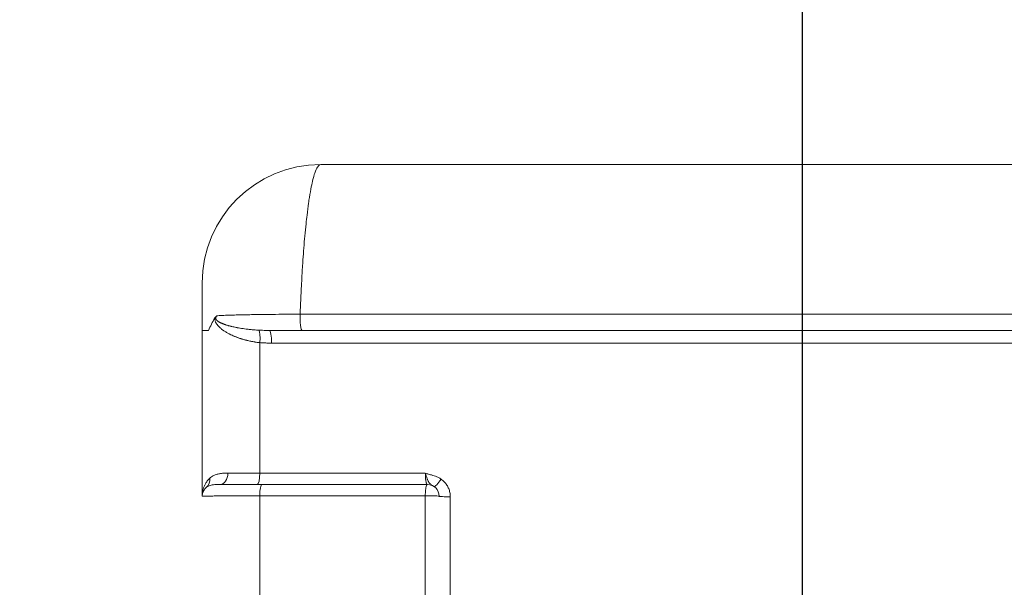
# Model space of a CAD drawing. Header units: centimetres. Extents: x -122 to 72759, y 3298 to 43172.
# Tile 188 of 243: x 31560.71 to 31564.87, y 17265.44 to 17267.84. Entities that reach past the tile are written whole.
import ezdxf
from ezdxf import colors
from ezdxf.entities.mleader import LeaderData, LeaderLine
from ezdxf.math import Vec2, Vec3

# ---------------------------------------------------------------- set-up
doc = ezdxf.new("R2010")
doc.units = ezdxf.units.CM
doc.header["$MEASUREMENT"] = 0
doc.layers.get('0').update_dxf_attribs({"lineweight": 5})
for name, color, linetype, lineweight in [('IS_Text_Odbiornikow_Therm', 7, 'Continuous', 5), ('IS_Woda-PODSTROPEM-WZ', 140, 'Continuous', 30), ('San_urządzenia', 158, 'Continuous', 25)]:
    doc.layers.add(name, color=color, linetype=linetype, lineweight=lineweight)
doc.styles.add('IS_KS_wewn_opis', font='ARIALN.TTF', dxfattribs={"width": 0.8, "height": 18})

# ---------------------------------------------------------------- blocks, each defined once
blk = doc.blocks.new('G$C4145E6B9')
at = {"color": 0, "linetype": 'Continuous', "lineweight": 0, "extrusion": (0, 1, 0)}
for p, q in [((105.5, -42.161), (-69, -42.161)), ((-69.868, -48.477), (-27.714, -48.477)), ((-74, -49.161), (-74, -56.161)), ((-69.781, -49.161), (-27.7, -49.161)), ((-71.078, -49.696), (-27.715, -49.696)), ((-64.586, -55.186), (-71.575, -55.186)), ((-71.477, -55.661), (-64.5, -55.661)), ((-71.572, -56.138), (-64.586, -56.138))]:
    blk.add_line(p, q, dxfattribs=at)
at = {"color": 0, "linetype": 'Continuous', "lineweight": 0, "extrusion": (0, 0, -1)}
for centre, radius, start, end in [((69, -47.161), 5, 0, 90), ((64.5, -56.161), 0.5, 90, 180), ((73.5, -56.161), 0.5, 0.0064, 50.9282)]:
    blk.add_arc(centre, radius, start, end, dxfattribs=at)
for centre, major_axis, ratio, start_param, end_param in [((-69.781, -48.661), (0, -0.5), 0.18678, 0.000005, 1.948093), ((-70.985, -49.161), (-3.015, 0), 0.000001, -0.00004, 0.424583), ((-71.67, -49.642), (0.044, 0.498), 0.197145, 0.161041, 1.623104), ((-71.173, -49.661), (0, 0.5), 0.190638, 0, 1.640195), ((-71.423, -68.66), (0, 268.456), 0.000567, -1.520582, -1.500021), ((-71.477, -56.161), (0, 0.5), 0.191005, -1.525243, 0), ((-64.5, -56.161), (0, 0.5), 0.172361, -1.525243, 0), ((-71.468, -68.661), (0.002, 269.97), 0.000386, -1.544818, -1.524395), ((-64.5, -56.161), (0.5, 0), 0.046228, -1.743841, 0), ((-64.564, -68.661), (0, 270.899), 0.000082, -1.544906, -1.524553), ((-63.55, -68.661), (0, -269.515), 0.000066, -1.617125, -1.596734)]:
    blk.add_ellipse(centre, major_axis=major_axis, ratio=ratio, start_param=start_param, end_param=end_param, dxfattribs=at)
at = {"color": 0, "linetype": 'Continuous', "lineweight": 0}
for centre, major_axis, ratio, start_param, end_param in [((-73.238, -55.161), (0, -0.5), 0.639874, 0, 1.532082), ((-71, -55.161), (2.999, 0), 0.008297, -2.264493, -1.763448), ((-71.67, -55.161), (0, -0.5), 0.191803, 0.000004, 1.521507), ((-74.13, -55.385), (0.315, -0.388), 0.835874, 0.000009, 0.950875), ((-63.991, -55.419), (-0.226, -0.33), 0.168712, 0.000024, 1.627731), ((-63.6, -56.161), (-0.4, 0), 0.046312, 0, 1.741678)]:
    blk.add_ellipse(centre, major_axis=major_axis, ratio=ratio, start_param=start_param, end_param=end_param, dxfattribs=at)
for points, knots in [([(-69.868, -48.477), (-69.864, -48.352), (-69.859, -48.229), (-69.854, -48.106), (-69.842, -47.827), (-69.83, -47.553), (-69.816, -47.287), (-69.808, -47.136), (-69.8, -46.988), (-69.792, -46.842), (-69.779, -46.615), (-69.765, -46.395), (-69.75, -46.18), (-69.738, -46.011), (-69.726, -45.847), (-69.713, -45.686), (-69.7, -45.511), (-69.685, -45.342), (-69.67, -45.177), (-69.654, -44.999), (-69.637, -44.827), (-69.62, -44.663), (-69.607, -44.536), (-69.593, -44.414), (-69.579, -44.295), (-69.558, -44.118), (-69.536, -43.95), (-69.514, -43.793), (-69.502, -43.709), (-69.49, -43.628), (-69.478, -43.55), (-69.451, -43.385), (-69.425, -43.233), (-69.397, -43.095), (-69.387, -43.047), (-69.377, -43), (-69.367, -42.955), (-69.336, -42.812), (-69.304, -42.688), (-69.271, -42.582), (-69.264, -42.56), (-69.257, -42.539), (-69.25, -42.518), (-69.213, -42.41), (-69.175, -42.326), (-69.137, -42.267), (-69.134, -42.262), (-69.13, -42.256), (-69.126, -42.251), (-69.085, -42.191), (-69.042, -42.161), (-69, -42.161)], [0.0000007, 0.0000007, 0.0000007, 0.0000007, 0.0338939, 0.0338939, 0.0338939, 0.1111111, 0.1111111, 0.1111111, 0.1546529, 0.1546529, 0.1546529, 0.2222222, 0.2222222, 0.2222222, 0.2754137, 0.2754137, 0.2754137, 0.3333333, 0.3333333, 0.3333333, 0.3961782, 0.3961782, 0.3961782, 0.4444444, 0.4444444, 0.4444444, 0.516956, 0.516956, 0.516956, 0.5555556, 0.5555556, 0.5555556, 0.6376787, 0.6376787, 0.6376787, 0.6666667, 0.6666667, 0.6666667, 0.7584778, 0.7584778, 0.7584778, 0.7777778, 0.7777778, 0.7777778, 0.87924, 0.87924, 0.87924, 0.8888889, 0.8888889, 0.8888889, 1, 1, 1, 1]), ([(-74, -49.161), (-74, -49.08), (-74, -49.001), (-74, -48.924), (-74, -48.833), (-74, -48.746), (-74, -48.662), (-74, -48.575), (-74, -48.492), (-74, -48.412), (-74, -48.347), (-74, -48.284), (-74, -48.223), (-74, -48.136), (-74, -48.054), (-74, -47.977), (-74, -47.934), (-74, -47.892), (-74, -47.852), (-74, -47.771), (-74, -47.696), (-74, -47.628), (-74, -47.603), (-74, -47.579), (-74, -47.556), (-74, -47.486), (-74, -47.424), (-74, -47.372), (-74, -47.36), (-74, -47.349), (-74, -47.339), (-74, -47.285), (-74, -47.244), (-74, -47.214), (-74, -47.211), (-74, -47.208), (-74, -47.206), (-74, -47.176), (-74, -47.161), (-74, -47.161)], [0, 0, 0, 0, 0.065844, 0.065844, 0.065844, 0.142857, 0.142857, 0.142857, 0.221695, 0.221695, 0.221695, 0.285714, 0.285714, 0.285714, 0.377382, 0.377382, 0.377382, 0.428571, 0.428571, 0.428571, 0.533007, 0.533007, 0.533007, 0.571429, 0.571429, 0.571429, 0.688723, 0.688723, 0.688723, 0.714286, 0.714286, 0.714286, 0.844366, 0.844366, 0.844366, 0.857143, 0.857143, 0.857143, 1, 1, 1, 1]), ([(-73.472, -48.636), (-73.464, -48.622), (-73.456, -48.611), (-73.448, -48.601), (-73.446, -48.599), (-73.445, -48.597), (-73.443, -48.595), (-73.435, -48.586), (-73.427, -48.578), (-73.417, -48.57), (-73.416, -48.569), (-73.414, -48.567), (-73.412, -48.566), (-73.404, -48.56), (-73.396, -48.554), (-73.387, -48.549), (-73.384, -48.546), (-73.38, -48.544), (-73.376, -48.542)], [0, 0, 0, 0, 0.284738, 0.284738, 0.284738, 0.333333, 0.333333, 0.333333, 0.613493, 0.613493, 0.613493, 0.666667, 0.666667, 0.666667, 0.902541, 0.902541, 0.902541, 1, 1, 1, 1]), ([(-71.611, -49.151), (-71.681, -49.148), (-71.747, -49.143), (-71.809, -49.138), (-71.871, -49.133), (-71.929, -49.128), (-71.984, -49.122), (-72.039, -49.117), (-72.09, -49.111), (-72.139, -49.105), (-72.142, -49.104), (-72.145, -49.104), (-72.148, -49.104), (-72.193, -49.098), (-72.237, -49.092), (-72.278, -49.086), (-72.281, -49.085), (-72.285, -49.085), (-72.288, -49.084), (-72.328, -49.078), (-72.366, -49.072), (-72.403, -49.066), (-72.406, -49.066), (-72.41, -49.065), (-72.414, -49.064), (-72.449, -49.058), (-72.482, -49.052), (-72.514, -49.046), (-72.518, -49.046), (-72.522, -49.045), (-72.526, -49.044), (-72.557, -49.038), (-72.586, -49.033), (-72.613, -49.027), (-72.618, -49.026), (-72.622, -49.025), (-72.626, -49.024), (-72.652, -49.019), (-72.678, -49.013), (-72.701, -49.008), (-72.706, -49.007), (-72.71, -49.006), (-72.714, -49.005), (-72.737, -48.999), (-72.759, -48.994), (-72.78, -48.989), (-72.784, -48.988), (-72.788, -48.987), (-72.793, -48.986), (-72.813, -48.981), (-72.832, -48.976), (-72.85, -48.971), (-72.854, -48.97), (-72.858, -48.969), (-72.862, -48.968), (-72.88, -48.963), (-72.896, -48.958), (-72.912, -48.954), (-72.916, -48.952), (-72.92, -48.951), (-72.924, -48.95), (-72.939, -48.946), (-72.954, -48.941), (-72.968, -48.937), (-72.972, -48.936), (-72.976, -48.934), (-72.98, -48.933), (-72.993, -48.929), (-73.006, -48.925), (-73.018, -48.921), (-73.022, -48.92), (-73.026, -48.918), (-73.03, -48.917), (-73.041, -48.913), (-73.052, -48.909), (-73.063, -48.906), (-73.067, -48.904), (-73.071, -48.903), (-73.075, -48.901), (-73.085, -48.898), (-73.095, -48.894), (-73.104, -48.89), (-73.108, -48.889), (-73.112, -48.888), (-73.116, -48.886), (-73.125, -48.883), (-73.134, -48.879), (-73.142, -48.876), (-73.146, -48.874), (-73.15, -48.873), (-73.154, -48.871), (-73.162, -48.868), (-73.17, -48.864), (-73.178, -48.861), (-73.182, -48.859), (-73.185, -48.858), (-73.189, -48.856), (-73.197, -48.853), (-73.204, -48.849), (-73.211, -48.846), (-73.215, -48.844), (-73.218, -48.843), (-73.222, -48.841), (-73.229, -48.838), (-73.235, -48.834), (-73.242, -48.831), (-73.245, -48.829), (-73.249, -48.828), (-73.252, -48.826), (-73.258, -48.823), (-73.264, -48.82), (-73.269, -48.817), (-73.273, -48.815), (-73.276, -48.813), (-73.279, -48.811), (-73.284, -48.808), (-73.289, -48.806), (-73.294, -48.803), (-73.297, -48.801), (-73.3, -48.799), (-73.304, -48.797), (-73.308, -48.794), (-73.312, -48.792), (-73.316, -48.789), (-73.319, -48.787), (-73.322, -48.785), (-73.325, -48.783), (-73.329, -48.781), (-73.333, -48.778), (-73.336, -48.776), (-73.339, -48.774), (-73.342, -48.772), (-73.344, -48.77), (-73.348, -48.768), (-73.351, -48.765), (-73.354, -48.763), (-73.356, -48.761), (-73.359, -48.759), (-73.361, -48.757), (-73.364, -48.754), (-73.367, -48.752), (-73.37, -48.75), (-73.372, -48.747), (-73.374, -48.745), (-73.377, -48.743), (-73.379, -48.741), (-73.382, -48.739), (-73.384, -48.736), (-73.386, -48.734), (-73.388, -48.732), (-73.391, -48.729), (-73.393, -48.727), (-73.395, -48.725), (-73.397, -48.722), (-73.399, -48.72), (-73.401, -48.717), (-73.403, -48.714), (-73.405, -48.712), (-73.407, -48.709), (-73.409, -48.706), (-73.411, -48.703), (-73.413, -48.7), (-73.415, -48.697), (-73.417, -48.694), (-73.418, -48.691), (-73.42, -48.688), (-73.422, -48.684), (-73.424, -48.679), (-73.425, -48.675), (-73.426, -48.671), (-73.427, -48.668), (-73.428, -48.664), (-73.429, -48.658), (-73.43, -48.653), (-73.43, -48.647), (-73.431, -48.643), (-73.43, -48.638), (-73.43, -48.634), (-73.429, -48.628), (-73.428, -48.621), (-73.426, -48.615), (-73.425, -48.61), (-73.423, -48.606), (-73.421, -48.602), (-73.418, -48.595), (-73.415, -48.589), (-73.411, -48.582), (-73.408, -48.578), (-73.405, -48.575), (-73.403, -48.571), (-73.398, -48.564), (-73.392, -48.558), (-73.387, -48.552), (-73.383, -48.549), (-73.38, -48.545), (-73.376, -48.542)], [0, 0, 0, 0, 0.029412, 0.029412, 0.029412, 0.058824, 0.058824, 0.058824, 0.088235, 0.088235, 0.088235, 0.08995, 0.08995, 0.08995, 0.117647, 0.117647, 0.117647, 0.11993, 0.11993, 0.11993, 0.147059, 0.147059, 0.147059, 0.149912, 0.149912, 0.149912, 0.176471, 0.176471, 0.176471, 0.179896, 0.179896, 0.179896, 0.205882, 0.205882, 0.205882, 0.20988, 0.20988, 0.20988, 0.235294, 0.235294, 0.235294, 0.239863, 0.239863, 0.239863, 0.264706, 0.264706, 0.264706, 0.269846, 0.269846, 0.269846, 0.294118, 0.294118, 0.294118, 0.299829, 0.299829, 0.299829, 0.323529, 0.323529, 0.323529, 0.329811, 0.329811, 0.329811, 0.352941, 0.352941, 0.352941, 0.359794, 0.359794, 0.359794, 0.382353, 0.382353, 0.382353, 0.389777, 0.389777, 0.389777, 0.411765, 0.411765, 0.411765, 0.41976, 0.41976, 0.41976, 0.441176, 0.441176, 0.441176, 0.449744, 0.449744, 0.449744, 0.470588, 0.470588, 0.470588, 0.479716, 0.479716, 0.479716, 0.5, 0.5, 0.5, 0.509685, 0.509685, 0.509685, 0.529412, 0.529412, 0.529412, 0.53968, 0.53968, 0.53968, 0.558824, 0.558824, 0.558824, 0.569675, 0.569675, 0.569675, 0.588235, 0.588235, 0.588235, 0.599654, 0.599654, 0.599654, 0.617647, 0.617647, 0.617647, 0.629633, 0.629633, 0.629633, 0.647059, 0.647059, 0.647059, 0.659615, 0.659615, 0.659615, 0.676471, 0.676471, 0.676471, 0.6896, 0.6896, 0.6896, 0.705882, 0.705882, 0.705882, 0.719584, 0.719584, 0.719584, 0.735294, 0.735294, 0.735294, 0.749569, 0.749569, 0.749569, 0.764706, 0.764706, 0.764706, 0.779558, 0.779558, 0.779558, 0.794118, 0.794118, 0.794118, 0.809542, 0.809542, 0.809542, 0.823529, 0.823529, 0.823529, 0.839486, 0.839486, 0.839486, 0.852941, 0.852941, 0.852941, 0.869437, 0.869437, 0.869437, 0.882353, 0.882353, 0.882353, 0.899479, 0.899479, 0.899479, 0.911765, 0.911765, 0.911765, 0.929458, 0.929458, 0.929458, 0.941176, 0.941176, 0.941176, 0.959422, 0.959422, 0.959422, 0.970588, 0.970588, 0.970588, 0.989523, 0.989523, 0.989523, 1, 1, 1, 1]), ([(-69.868, -48.477), (-70.112, -48.478), (-70.344, -48.479), (-70.562, -48.48), (-70.583, -48.48), (-70.603, -48.481), (-70.624, -48.481), (-70.819, -48.482), (-71.004, -48.484), (-71.176, -48.486), (-71.212, -48.486), (-71.248, -48.486), (-71.283, -48.487), (-71.433, -48.488), (-71.573, -48.49), (-71.702, -48.492), (-71.748, -48.493), (-71.792, -48.493), (-71.836, -48.494), (-71.943, -48.496), (-72.043, -48.498), (-72.137, -48.499), (-72.187, -48.5), (-72.235, -48.501), (-72.281, -48.502), (-72.356, -48.504), (-72.427, -48.506), (-72.494, -48.507), (-72.545, -48.509), (-72.593, -48.51), (-72.64, -48.511), (-72.691, -48.513), (-72.74, -48.514), (-72.786, -48.516), (-72.836, -48.517), (-72.884, -48.519), (-72.928, -48.521), (-72.962, -48.522), (-72.994, -48.523), (-73.025, -48.524), (-73.073, -48.526), (-73.117, -48.528), (-73.159, -48.53), (-73.179, -48.531), (-73.2, -48.532), (-73.219, -48.533), (-73.263, -48.535), (-73.304, -48.538), (-73.341, -48.54), (-73.353, -48.541), (-73.365, -48.541), (-73.376, -48.542)], [0, 0, 0, 0, 0.111111, 0.111111, 0.111111, 0.121651, 0.121651, 0.121651, 0.222222, 0.222222, 0.222222, 0.24326, 0.24326, 0.24326, 0.333333, 0.333333, 0.333333, 0.365073, 0.365073, 0.365073, 0.444444, 0.444444, 0.444444, 0.486689, 0.486689, 0.486689, 0.555556, 0.555556, 0.555556, 0.608319, 0.608319, 0.608319, 0.666667, 0.666667, 0.666667, 0.729958, 0.729958, 0.729958, 0.777778, 0.777778, 0.777778, 0.851713, 0.851713, 0.851713, 0.888889, 0.888889, 0.888889, 0.973145, 0.973145, 0.973145, 1, 1, 1, 1]), ([(-71.755, -48.493), (-71.692, -48.492), (-71.629, -48.491), (-71.566, -48.49), (-71.42, -48.488), (-71.27, -48.486), (-71.119, -48.485), (-71.072, -48.485), (-71.025, -48.484), (-70.978, -48.484), (-70.971, -48.484), (-70.964, -48.483), (-70.957, -48.483)], [0.5238829, 0.5238829, 0.5238829, 0.5238829, 0.5714286, 0.5714286, 0.5714286, 0.680302, 0.680302, 0.680302, 0.7142857, 0.7142857, 0.7142857, 0.7193308, 0.7193308, 0.7193308, 0.7193308]), ([(-73.732, -49.161), (-73.696, -49.072), (-73.656, -48.983), (-73.569, -48.808), (-73.522, -48.722), (-73.472, -48.636)], [0.000001, 0.000001, 0.000001, 0.000001, 0.03641665, 0.03641665, 0.07235578, 0.07235578, 0.07235578, 0.07235578]), ([(-71.575, -49.676), (-71.645, -49.669), (-71.711, -49.66), (-71.774, -49.65), (-71.837, -49.64), (-71.896, -49.629), (-71.953, -49.618), (-72.009, -49.606), (-72.062, -49.594), (-72.112, -49.582), (-72.163, -49.569), (-72.211, -49.557), (-72.256, -49.544), (-72.302, -49.531), (-72.345, -49.517), (-72.387, -49.504), (-72.428, -49.49), (-72.467, -49.477), (-72.503, -49.464), (-72.54, -49.45), (-72.575, -49.437), (-72.608, -49.424), (-72.641, -49.411), (-72.672, -49.398), (-72.701, -49.385), (-72.73, -49.372), (-72.758, -49.359), (-72.784, -49.347), (-72.81, -49.335), (-72.834, -49.322), (-72.858, -49.311), (-72.881, -49.299), (-72.903, -49.287), (-72.924, -49.275), (-72.944, -49.264), (-72.964, -49.253), (-72.983, -49.242), (-73.001, -49.231), (-73.019, -49.22), (-73.036, -49.209), (-73.053, -49.199), (-73.069, -49.188), (-73.084, -49.178), (-73.099, -49.167), (-73.114, -49.157), (-73.128, -49.147), (-73.142, -49.137), (-73.155, -49.127), (-73.168, -49.117), (-73.181, -49.107), (-73.194, -49.097), (-73.206, -49.087), (-73.218, -49.077), (-73.23, -49.067), (-73.241, -49.057), (-73.252, -49.047), (-73.263, -49.037), (-73.274, -49.027), (-73.284, -49.018), (-73.294, -49.008), (-73.303, -48.998), (-73.312, -48.989), (-73.321, -48.979), (-73.329, -48.97), (-73.337, -48.961), (-73.345, -48.951), (-73.353, -48.942), (-73.36, -48.933), (-73.367, -48.924), (-73.373, -48.915), (-73.38, -48.907), (-73.386, -48.898), (-73.392, -48.889), (-73.398, -48.88), (-73.404, -48.871), (-73.409, -48.863), (-73.414, -48.854), (-73.419, -48.845), (-73.424, -48.836), (-73.429, -48.827), (-73.433, -48.817), (-73.437, -48.808), (-73.442, -48.798), (-73.446, -48.788), (-73.45, -48.777), (-73.454, -48.766), (-73.458, -48.754), (-73.461, -48.74), (-73.465, -48.726), (-73.468, -48.711), (-73.47, -48.694), (-73.471, -48.685), (-73.472, -48.676), (-73.472, -48.666), (-73.472, -48.661), (-73.472, -48.656), (-73.472, -48.651), (-73.472, -48.646), (-73.472, -48.641), (-73.472, -48.636)], [0, 0, 0, 0, 0.032258, 0.032258, 0.032258, 0.064516, 0.064516, 0.064516, 0.096774, 0.096774, 0.096774, 0.129032, 0.129032, 0.129032, 0.16129, 0.16129, 0.16129, 0.193548, 0.193548, 0.193548, 0.225806, 0.225806, 0.225806, 0.258065, 0.258065, 0.258065, 0.290323, 0.290323, 0.290323, 0.322581, 0.322581, 0.322581, 0.354839, 0.354839, 0.354839, 0.387097, 0.387097, 0.387097, 0.419355, 0.419355, 0.419355, 0.451613, 0.451613, 0.451613, 0.483871, 0.483871, 0.483871, 0.516129, 0.516129, 0.516129, 0.548387, 0.548387, 0.548387, 0.580645, 0.580645, 0.580645, 0.612903, 0.612903, 0.612903, 0.645161, 0.645161, 0.645161, 0.677419, 0.677419, 0.677419, 0.709677, 0.709677, 0.709677, 0.741935, 0.741935, 0.741935, 0.774194, 0.774194, 0.774194, 0.806452, 0.806452, 0.806452, 0.83871, 0.83871, 0.83871, 0.870968, 0.870968, 0.870968, 0.903226, 0.903226, 0.903226, 0.935484, 0.935484, 0.935484, 0.967742, 0.967742, 0.967742, 0.983871, 0.983871, 0.983871, 0.991935, 0.991935, 0.991935, 1, 1, 1, 1]), ([(-73.471, -48.687), (-73.471, -48.687), (-73.47, -48.688), (-73.47, -48.689), (-73.469, -48.698), (-73.468, -48.707), (-73.466, -48.717), (-73.466, -48.717), (-73.466, -48.717), (-73.466, -48.717)], [0.06638693, 0.06638693, 0.06638693, 0.06638693, 0.06896552, 0.06896552, 0.06896552, 0.10344828, 0.10344828, 0.10344828, 0.10359281, 0.10359281, 0.10359281, 0.10359281]), ([(-73.43, -48.639), (-73.43, -48.639), (-73.43, -48.639), (-73.43, -48.639), (-73.43, -48.64), (-73.43, -48.641), (-73.43, -48.642)], [0.255358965, 0.255358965, 0.255358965, 0.255358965, 0.256410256, 0.256410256, 0.256410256, 0.261556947, 0.261556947, 0.261556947, 0.261556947]), ([(-73.894, -49.161), (-73.922, -49.161), (-73.944, -49.161), (-73.96, -49.161), (-73.964, -49.161), (-73.968, -49.161), (-73.971, -49.161)], [0.3486271, 0.3486271, 0.3486271, 0.3486271, 0.5860699, 0.5860699, 0.5860699, 0.6466996, 0.6466996, 0.6466996, 0.6466996]), ([(-73.97, -49.161), (-73.968, -49.161), (-73.965, -49.161), (-73.962, -49.161), (-73.946, -49.161), (-73.925, -49.161), (-73.897, -49.161)], [0.3606131, 0.3606131, 0.3606131, 0.3606131, 0.4073309, 0.4073309, 0.4073309, 0.6450516, 0.6450516, 0.6450516, 0.6450516]), ([(-72.851, -49.314), (-72.847, -49.316), (-72.843, -49.318), (-72.838, -49.32), (-72.809, -49.335), (-72.778, -49.35), (-72.744, -49.366), (-72.71, -49.381), (-72.674, -49.397), (-72.635, -49.413), (-72.597, -49.428), (-72.556, -49.444), (-72.512, -49.46), (-72.468, -49.476), (-72.422, -49.492), (-72.372, -49.508), (-72.362, -49.512), (-72.352, -49.515), (-72.342, -49.518)], [0.7188699, 0.7188699, 0.7188699, 0.7188699, 0.7241379, 0.7241379, 0.7241379, 0.7586207, 0.7586207, 0.7586207, 0.7931034, 0.7931034, 0.7931034, 0.8275862, 0.8275862, 0.8275862, 0.862069, 0.862069, 0.862069, 0.8691364, 0.8691364, 0.8691364, 0.8691364]), ([(-71.173, -49.161), (-71.221, -49.161), (-71.27, -49.161), (-71.317, -49.16), (-71.365, -49.16), (-71.411, -49.159), (-71.46, -49.157), (-71.508, -49.156), (-71.559, -49.154), (-71.611, -49.151)], [0, 0, 0, 0, 0.333333, 0.333333, 0.333333, 0.666667, 0.666667, 0.666667, 1, 1, 1, 1]), ([(-69.781, -49.161), (-69.96, -49.161), (-70.13, -49.161), (-70.293, -49.161), (-70.35, -49.161), (-70.406, -49.161), (-70.461, -49.161), (-70.564, -49.161), (-70.663, -49.161), (-70.758, -49.161), (-70.861, -49.161), (-70.96, -49.161), (-71.055, -49.161), (-71.095, -49.161), (-71.134, -49.161), (-71.173, -49.161)], [0, 0, 0, 0, 0.333333, 0.333333, 0.333333, 0.449852, 0.449852, 0.449852, 0.666667, 0.666667, 0.666667, 0.901005, 0.901005, 0.901005, 1, 1, 1, 1]), ([(-72.222, -49.553), (-72.219, -49.554), (-72.216, -49.555), (-72.213, -49.556), (-72.156, -49.571), (-72.095, -49.587), (-72.029, -49.601), (-71.963, -49.616), (-71.893, -49.63), (-71.817, -49.643), (-71.803, -49.645), (-71.789, -49.648), (-71.775, -49.65)], [0.89478017, 0.89478017, 0.89478017, 0.89478017, 0.89655172, 0.89655172, 0.89655172, 0.93103448, 0.93103448, 0.93103448, 0.96551724, 0.96551724, 0.96551724, 0.97180059, 0.97180059, 0.97180059, 0.97180059]), ([(-71.078, -49.696), (-71.131, -49.696), (-71.185, -49.695), (-71.238, -49.694), (-71.291, -49.693), (-71.343, -49.691), (-71.399, -49.688), (-71.455, -49.685), (-71.514, -49.682), (-71.575, -49.676)], [0, 0, 0, 0, 0.333333, 0.333333, 0.333333, 0.666667, 0.666667, 0.666667, 1, 1, 1, 1]), ([(-73.683, -55.396), (-73.659, -55.374), (-73.633, -55.353), (-73.605, -55.334), (-73.577, -55.316), (-73.548, -55.299), (-73.514, -55.283), (-73.48, -55.267), (-73.443, -55.253), (-73.402, -55.24), (-73.361, -55.227), (-73.316, -55.216), (-73.267, -55.207), (-73.218, -55.198), (-73.165, -55.191), (-73.107, -55.187), (-73.049, -55.182), (-72.986, -55.18), (-72.918, -55.18)], [0, 0, 0, 0, 0.166667, 0.166667, 0.166667, 0.333333, 0.333333, 0.333333, 0.5, 0.5, 0.5, 0.666667, 0.666667, 0.666667, 0.833333, 0.833333, 0.833333, 1, 1, 1, 1]), ([(-63.923, -55.438), (-63.958, -55.414), (-63.995, -55.392), (-64.034, -55.372), (-64.073, -55.352), (-64.115, -55.333), (-64.156, -55.317), (-64.196, -55.302), (-64.234, -55.289), (-64.269, -55.278), (-64.305, -55.267), (-64.337, -55.258), (-64.367, -55.249), (-64.397, -55.241), (-64.424, -55.233), (-64.449, -55.227), (-64.474, -55.22), (-64.496, -55.213), (-64.518, -55.207), (-64.541, -55.2), (-64.564, -55.193), (-64.586, -55.186)], [0, 0, 0, 0, 0.142857, 0.142857, 0.142857, 0.285714, 0.285714, 0.285714, 0.428571, 0.428571, 0.428571, 0.571429, 0.571429, 0.571429, 0.714286, 0.714286, 0.714286, 0.857143, 0.857143, 0.857143, 1, 1, 1, 1]), ([(-64.5, -55.661), (-64.507, -55.661), (-64.513, -55.657), (-64.519, -55.648), (-64.526, -55.64), (-64.531, -55.628), (-64.537, -55.613), (-64.543, -55.598), (-64.548, -55.579), (-64.553, -55.557), (-64.558, -55.535), (-64.562, -55.51), (-64.566, -55.482), (-64.57, -55.455), (-64.574, -55.425), (-64.577, -55.393), (-64.58, -55.361), (-64.582, -55.328), (-64.583, -55.293), (-64.585, -55.259), (-64.586, -55.222), (-64.586, -55.186)], [0, 0, 0, 0, 0.142857, 0.142857, 0.142857, 0.285714, 0.285714, 0.285714, 0.428571, 0.428571, 0.428571, 0.571429, 0.571429, 0.571429, 0.714286, 0.714286, 0.714286, 0.857143, 0.857143, 0.857143, 1, 1, 1, 1]), ([(-64.586, -55.186), (-64.579, -55.208), (-64.572, -55.23), (-64.565, -55.253), (-64.559, -55.269), (-64.554, -55.285), (-64.549, -55.302), (-64.542, -55.321), (-64.536, -55.341), (-64.529, -55.36), (-64.523, -55.378), (-64.516, -55.395), (-64.51, -55.413), (-64.504, -55.428), (-64.498, -55.443), (-64.492, -55.458), (-64.483, -55.479), (-64.474, -55.499), (-64.464, -55.517), (-64.46, -55.526), (-64.455, -55.535), (-64.45, -55.543), (-64.438, -55.565), (-64.424, -55.585), (-64.41, -55.603), (-64.407, -55.607), (-64.404, -55.611), (-64.4, -55.615), (-64.383, -55.634), (-64.365, -55.65), (-64.347, -55.665), (-64.343, -55.668), (-64.338, -55.671), (-64.334, -55.674), (-64.316, -55.687), (-64.297, -55.698), (-64.279, -55.709), (-64.257, -55.723), (-64.236, -55.736), (-64.217, -55.749)], [0, 0, 0, 0, 0.081905, 0.081905, 0.081905, 0.142857, 0.142857, 0.142857, 0.217387, 0.217387, 0.217387, 0.285714, 0.285714, 0.285714, 0.345561, 0.345561, 0.345561, 0.428571, 0.428571, 0.428571, 0.468072, 0.468072, 0.468072, 0.571429, 0.571429, 0.571429, 0.594975, 0.594975, 0.594975, 0.714286, 0.714286, 0.714286, 0.74077, 0.74077, 0.74077, 0.857143, 0.857143, 0.857143, 1, 1, 1, 1]), ([(-74, -56.161), (-74, -56.126), (-73.998, -56.091), (-73.995, -56.057), (-73.992, -56.024), (-73.988, -55.992), (-73.982, -55.959), (-73.976, -55.927), (-73.969, -55.894), (-73.959, -55.859), (-73.949, -55.825), (-73.937, -55.789), (-73.923, -55.751), (-73.908, -55.714), (-73.89, -55.675), (-73.868, -55.635), (-73.846, -55.596), (-73.821, -55.556), (-73.791, -55.515), (-73.76, -55.475), (-73.725, -55.435), (-73.683, -55.396)], [0, 0, 0, 0, 0.142857, 0.142857, 0.142857, 0.285714, 0.285714, 0.285714, 0.428571, 0.428571, 0.428571, 0.571429, 0.571429, 0.571429, 0.714286, 0.714286, 0.714286, 0.857143, 0.857143, 0.857143, 1, 1, 1, 1]), ([(-73.815, -55.773), (-73.801, -55.762), (-73.786, -55.751), (-73.768, -55.742), (-73.75, -55.732), (-73.731, -55.723), (-73.708, -55.715), (-73.686, -55.707), (-73.66, -55.699), (-73.63, -55.693), (-73.6, -55.686), (-73.567, -55.68), (-73.529, -55.676), (-73.491, -55.671), (-73.449, -55.667), (-73.4, -55.665), (-73.352, -55.662), (-73.298, -55.661), (-73.238, -55.661)], [0, 0, 0, 0, 0.166667, 0.166667, 0.166667, 0.333333, 0.333333, 0.333333, 0.5, 0.5, 0.5, 0.666667, 0.666667, 0.666667, 0.833333, 0.833333, 0.833333, 1, 1, 1, 1]), ([(-71.477, -55.661), (-71.608, -55.661), (-71.734, -55.661), (-71.854, -55.661), (-71.877, -55.661), (-71.9, -55.661), (-71.923, -55.661), (-72.018, -55.661), (-72.111, -55.661), (-72.2, -55.661), (-72.242, -55.661), (-72.284, -55.661), (-72.325, -55.661), (-72.392, -55.661), (-72.456, -55.661), (-72.519, -55.661), (-72.576, -55.661), (-72.632, -55.661), (-72.686, -55.661), (-72.726, -55.661), (-72.765, -55.661), (-72.802, -55.661), (-72.87, -55.661), (-72.933, -55.661), (-72.991, -55.661), (-73.009, -55.661), (-73.027, -55.661), (-73.044, -55.661), (-73.114, -55.661), (-73.176, -55.661), (-73.231, -55.661), (-73.233, -55.661), (-73.236, -55.661), (-73.238, -55.661)], [0, 0, 0, 0, 0.166667, 0.166667, 0.166667, 0.198622, 0.198622, 0.198622, 0.333333, 0.333333, 0.333333, 0.396855, 0.396855, 0.396855, 0.5, 0.5, 0.5, 0.595588, 0.595588, 0.595588, 0.666667, 0.666667, 0.666667, 0.794133, 0.794133, 0.794133, 0.833333, 0.833333, 0.833333, 0.993099, 0.993099, 0.993099, 1, 1, 1, 1]), ([(-71.572, -56.138), (-71.747, -56.139), (-71.917, -56.139), (-72.078, -56.139), (-72.088, -56.139), (-72.098, -56.139), (-72.107, -56.139), (-72.258, -56.14), (-72.401, -56.14), (-72.538, -56.141), (-72.556, -56.141), (-72.573, -56.141), (-72.59, -56.141), (-72.718, -56.142), (-72.84, -56.143), (-72.955, -56.143), (-72.978, -56.144), (-73.001, -56.144), (-73.023, -56.144), (-73.127, -56.145), (-73.225, -56.145), (-73.314, -56.146), (-73.34, -56.146), (-73.365, -56.147), (-73.39, -56.147), (-73.469, -56.148), (-73.541, -56.149), (-73.605, -56.15), (-73.63, -56.15), (-73.654, -56.15), (-73.677, -56.151), (-73.731, -56.151), (-73.779, -56.152), (-73.819, -56.153), (-73.84, -56.154), (-73.859, -56.154), (-73.877, -56.154), (-73.908, -56.155), (-73.933, -56.156), (-73.953, -56.157), (-73.966, -56.157), (-73.976, -56.158), (-73.984, -56.159), (-73.994, -56.159), (-74, -56.16), (-74, -56.161)], [0, 0, 0, 0, 0.125, 0.125, 0.125, 0.132444, 0.132444, 0.132444, 0.25, 0.25, 0.25, 0.264814, 0.264814, 0.264814, 0.375, 0.375, 0.375, 0.397215, 0.397215, 0.397215, 0.5, 0.5, 0.5, 0.529621, 0.529621, 0.529621, 0.625, 0.625, 0.625, 0.662119, 0.662119, 0.662119, 0.75, 0.75, 0.75, 0.794495, 0.794495, 0.794495, 0.875, 0.875, 0.875, 0.926697, 0.926697, 0.926697, 1, 1, 1, 1])]:
    blk.add_open_spline(points, degree=3, knots=knots, dxfattribs=at)
for points in [[(-73.451, -48.605), (-73.453, -48.606), (-73.454, -48.608), (-73.456, -48.61)], [(-73.382, -48.545), (-73.382, -48.545), (-73.382, -48.545), (-73.382, -48.545)], [(-73.376, -48.542), (-73.376, -48.542), (-73.376, -48.542), (-73.376, -48.542)], [(-73.34, -48.54), (-73.34, -48.54), (-73.34, -48.54), (-73.34, -48.54)], [(-73.044, -48.525), (-73.043, -48.525), (-73.043, -48.525), (-73.043, -48.525)], [(-72.611, -48.511), (-72.611, -48.511), (-72.611, -48.511), (-72.611, -48.511)], [(-72.127, -48.499), (-72.125, -48.499), (-72.123, -48.499), (-72.12, -48.499)], [(-73.472, -48.636), (-73.472, -48.636), (-73.472, -48.636), (-73.472, -48.636)], [(-73.472, -48.636), (-73.472, -48.636), (-73.472, -48.636), (-73.472, -48.636)], [(-73.472, -48.642), (-73.472, -48.642), (-73.472, -48.642), (-73.472, -48.642)], [(-73.308, -48.794), (-73.308, -48.794), (-73.308, -48.794), (-73.308, -48.794)], [(-73.216, -48.844), (-73.216, -48.844), (-73.216, -48.844), (-73.216, -48.844)], [(-72.813, -48.98), (-72.813, -48.981), (-72.813, -48.981), (-72.813, -48.981)], [(-72.668, -49.015), (-72.668, -49.015), (-72.667, -49.015), (-72.666, -49.015)], [(-73.844, -55.594), (-73.847, -55.598), (-73.85, -55.603), (-73.852, -55.607)], [(-73.804, -55.534), (-73.806, -55.536), (-73.807, -55.538), (-73.809, -55.54)], [(-73.683, -55.396), (-73.683, -55.396), (-73.683, -55.396), (-73.683, -55.396)], [(-73.54, -55.296), (-73.543, -55.297), (-73.545, -55.298), (-73.547, -55.3)], [(-63.923, -55.438), (-63.871, -55.474), (-63.779, -55.552), (-63.671, -55.69), (-63.596, -55.834), (-63.546, -55.991), (-63.532, -56.114), (-63.532, -56.179)], [(-73.901, -55.862), (-73.935, -55.908), (-73.96, -55.958), (-73.977, -56.01)], [(-73.902, -55.703), (-73.904, -55.707), (-73.905, -55.71), (-73.907, -55.714)]]:
    blk.add_open_spline(points, degree=3, dxfattribs=at)
blk = doc.blocks.new('G$CB5497DE1')
at = {"layer": 'San_urządzenia', "xscale": 0.1, "yscale": 0.1, "zscale": 0.1}
blk.add_blockref('G$C4145E6B9', (-14.0898, 6.0902, -25), dxfattribs=at)
blk = doc.blocks.new('_ClosedBlank')
at = {"color": 0, "linetype": 'ByBlock', "lineweight": -2}
for p, q in [((-1, 0.16667), (0, 0)), ((-1, 0.16667), (-1, -0.16667)), ((0, 0), (-1, -0.16667))]:
    blk.add_line(p, q, dxfattribs=at)

msp = doc.modelspace()

# ---------------------------------------------------------------- linework, layer by layer
at = {"layer": 'IS_Woda-PODSTROPEM-WZ'}
msp.add_line((31564.01216, 17393.63232), (31564.01216, 17252.95344), dxfattribs=at)

# ---------------------------------------------------------------- block references
msp.add_blockref('G$CB5497DE1', (31582.97075, 17265.35095))

# ---------------------------------------------------------------- leaders
at = {"layer": 'IS_Text_Odbiornikow_Therm', "lineweight": 5}
ml = msp.add_multileader_mtext('Standard', dxfattribs=at)
ml.set_content('{\\W1;\\fTimes New Roman|b0|i0|c0|p0;15}', color=256, style='IS_KS_wewn_opis')
ml.set_leader_properties(color=256, linetype='ByLayer', lineweight=-1)
ml.set_arrow_properties(name='CLOSEDBLANK')
ml.build(insert=Vec2(0, 0))
ml.multileader.update_dxf_attribs({"text_left_attachment_type": 6, "text_right_attachment_type": 6, "dogleg_length": 5.01811, "arrow_head_size": 6.27263})
ctx = ml.context
ctx.base_point, ctx.char_height, ctx.arrow_head_size, ctx.landing_gap_size, ctx.plane_origin = Vec3(31506.1294, 17257.50953), 13, 6.27263, 1.25453, Vec3(31374.46549, 17122.58153)
ctx.left_attachment, ctx.right_attachment, ctx.text_align_type = 6, 6, 2
notes = []
notes.append((ctx, [(1, (1, 1, 0), (31529.33716, 17257.50953), (-1, 0), 5.01811, [(0, [(31565.9114, 17239.00216)], 0, [])])]))
ctx.mtext.insert, ctx.mtext.alignment, ctx.mtext.flow_direction = Vec3(31523.06453, 17270.73448), 3, 5
for ctx, leaders in notes:
    for number, flags, end, landing, length, lines in leaders:
        leader = LeaderData()
        leader.index, (leader.has_last_leader_line, leader.has_dogleg_vector, leader.attachment_direction) = number, flags
        leader.last_leader_point, leader.dogleg_vector, leader.dogleg_length = Vec3(end), Vec3(landing), length
        for number, points, colour, breaks in lines:
            line = LeaderLine()
            line.index, line.vertices, line.color, line.breaks = number, Vec3.list(points), colors.encode_raw_color(colour), breaks
            leader.lines.append(line)
        ctx.leaders.append(leader)

doc.saveas('drawing.dxf')
